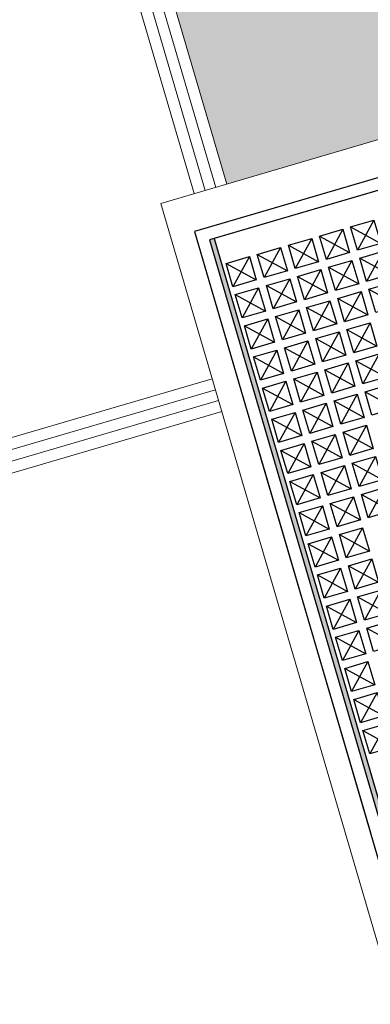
# Model space of a CAD drawing. Header units: metres. Extents: x 228628 to 230733, y 593242 to 595543.
# Tile 18 of 71: x 229985.385 to 229985.529, y 594176.069 to 594176.475. Entities that reach past the tile are written whole.
import ezdxf

# ---------------------------------------------------------------- set-up
doc = ezdxf.new("R2010")
doc.units = ezdxf.units.M
doc.layers.add('putdeksel', color=7, linetype='Continuous', true_color=0x504847)
doc.layers.add('PVC', color=7, linetype='Continuous', true_color=0x474647)

# ---------------------------------------------------------------- blocks, each defined once
blk = doc.blocks.new('_BLOCK_LEICON_GX-18_MIDDENELEMENT_KOLKSPARING_300x60')
at = {"lineweight": 5}
h = blk.add_hatch(dxfattribs=at)
h.set_pattern_fill('DOTS', color=256, scale=10, style=0)
h.set_pattern_definition([(0, (-55166.677, -44255.552), (7.9375, 15.875), [0, -15.875])])
h.paths.add_polyline_path([(-907, 421.7), (-1117.75, 421.7), (-1117.75, 170.7), (-907, 170.7)])
h.paths.add_polyline_path([(-307, 170.7), (-307, 421.7), (-593, 421.7), (-593, 170.7)])
h.paths.add_polyline_path([(293, 170.7), (293, 421.7), (7, 421.7), (7, 170.7)])
h.paths.add_polyline_path([(893, 170.7), (893, 421.7), (607, 421.7), (607, 170.7)])
h.paths.add_polyline_path([(1207, 170.7), (1493, 170.7), (1493, 421.7), (1207, 421.7)])
for p, q in [((-1202.25, 726.45), (-1202.25, 450)), ((-1197.75, 726.45), (-1197.75, 450)), ((-1207, 721.7), (-1207, 450)), ((-1193, 721.7), (-1193, 450)), ((-1117.75, 450), (-1497.75, 450)), ((-1117.75, 0), (-1117.75, 450)), ((-907, 435.7), (-1117.75, 435.7)), ((-902.25, 430.95), (-1117.75, 430.95)), ((-902.25, 426.45), (-1117.75, 426.45)), ((-907, 421.7), (-1117.75, 421.7))]:
    blk.add_line(p, q, dxfattribs=at)
blk = doc.blocks.new('_BLOCK_LEICON_PERRONKOLK')
at = {"layer": 'putdeksel'}
h = blk.add_hatch(color=256, dxfattribs=at)
h.dxf.hatch_style = 1
h.paths.add_polyline_path([(169.99, -7), (169.99, -5), (-170.01, -5), (-170.01, -7)])
for points in [[(-175.01, 0), (-175.01, -440), (174.99, -440), (174.99, 0), (-175.01, 0)], [(82.44, 0), (-82.44, 0)], [(-170.01, -7), (-170.01, -307), (169.99, -307), (169.99, -7), (-170.01, -7)], [(-41.79, -18.86), (-51.79, -8.86)], [(-41.79, -8.86), (-51.79, -18.86)], [(-28.42, -18.86), (-38.42, -8.86)], [(-28.42, -8.86), (-38.42, -18.86)], [(-15.06, -18.86), (-25.06, -8.86)], [(-15.06, -8.86), (-25.06, -18.86)], [(-1.7, -18.86), (-11.7, -8.86)], [(-1.7, -8.86), (-11.7, -18.86)], [(11.67, -18.86), (1.67, -8.86)], [(11.67, -8.86), (1.67, -18.86)], [(25.03, -18.86), (15.03, -8.86)], [(25.03, -8.86), (15.03, -18.86)], [(38.4, -18.86), (28.4, -8.86)], [(38.4, -8.86), (28.4, -18.86)], [(51.76, -18.86), (41.76, -8.86)], [(51.76, -8.86), (41.76, -18.86)], [(65.13, -18.86), (55.13, -8.86)], [(65.13, -8.86), (55.13, -18.86)], [(78.49, -18.86), (68.49, -8.86)], [(78.49, -8.86), (68.49, -18.86)], [(91.86, -18.86), (81.86, -8.86)], [(91.86, -8.86), (81.86, -18.86)], [(105.22, -18.86), (95.22, -8.86)], [(105.22, -8.86), (95.22, -18.86)], [(118.58, -18.86), (108.58, -8.86)], [(118.58, -8.86), (108.58, -18.86)], [(131.95, -18.86), (121.95, -8.86)], [(131.95, -8.86), (121.95, -18.86)], [(145.31, -18.86), (135.31, -8.86)], [(145.31, -8.86), (135.31, -18.86)], [(158.68, -18.86), (148.68, -8.86)], [(158.68, -8.86), (148.68, -18.86)], [(-1.7, -22.22), (-11.7, -32.22)], [(11.67, -32.22), (1.67, -22.22)], [(11.67, -22.22), (1.67, -32.22)], [(25.03, -32.22), (15.03, -22.22)], [(25.03, -22.22), (15.03, -32.22)], [(38.4, -32.22), (28.4, -22.22)], [(38.4, -22.22), (28.4, -32.22)], [(51.76, -32.22), (41.76, -22.22)], [(51.76, -22.22), (41.76, -32.22)], [(65.13, -32.22), (55.13, -22.22)], [(65.13, -22.22), (55.13, -32.22)], [(78.49, -32.22), (68.49, -22.22)], [(78.49, -22.22), (68.49, -32.22)], [(91.86, -32.22), (81.86, -22.22)], [(91.86, -22.22), (81.86, -32.22)], [(105.22, -32.22), (95.22, -22.22)], [(105.22, -22.22), (95.22, -32.22)], [(118.58, -32.22), (108.58, -22.22)], [(118.58, -22.22), (108.58, -32.22)], [(131.95, -32.22), (121.95, -22.22)], [(131.95, -22.22), (121.95, -32.22)], [(145.31, -32.22), (135.31, -22.22)], [(145.31, -22.22), (135.31, -32.22)], [(158.68, -32.22), (148.68, -22.22)], [(158.68, -22.22), (148.68, -32.22)], [(51.76, -45.59), (41.76, -35.59)], [(51.76, -35.59), (41.76, -45.59)], [(65.13, -45.59), (55.13, -35.59)], [(65.13, -35.59), (55.13, -45.59)], [(78.49, -45.59), (68.49, -35.59)], [(78.49, -35.59), (68.49, -45.59)], [(91.86, -45.59), (81.86, -35.59)], [(91.86, -35.59), (81.86, -45.59)], [(105.22, -45.59), (95.22, -35.59)], [(105.22, -35.59), (95.22, -45.59)], [(118.58, -45.59), (108.58, -35.59)], [(118.58, -35.59), (108.58, -45.59)], [(131.95, -45.59), (121.95, -35.59)], [(131.95, -35.59), (121.95, -45.59)], [(145.31, -45.59), (135.31, -35.59)], [(145.31, -35.59), (135.31, -45.59)], [(158.68, -45.59), (148.68, -35.59)], [(158.68, -35.59), (148.68, -45.59)], [(91.86, -48.95), (81.86, -58.95)], [(105.22, -58.95), (95.22, -48.95)], [(105.22, -48.95), (95.22, -58.95)], [(118.58, -58.95), (108.58, -48.95)], [(118.58, -48.95), (108.58, -58.95)], [(131.95, -58.95), (121.95, -48.95)], [(131.95, -48.95), (121.95, -58.95)], [(145.31, -58.95), (135.31, -48.95)], [(145.31, -48.95), (135.31, -58.95)], [(158.68, -58.95), (148.68, -48.95)], [(158.68, -48.95), (148.68, -58.95)], [(131.95, -62.32), (121.95, -72.32)], [(145.31, -72.32), (135.31, -62.32)], [(145.31, -62.32), (135.31, -72.32)], [(158.68, -72.32), (148.68, -62.32)], [(158.68, -62.32), (148.68, -72.32)]]:
    blk.add_lwpolyline(points)
for points in [[(-170.01, -5), (-170.01, -435), (169.99, -435), (169.99, -5)], [(-41.79, -8.86), (-41.79, -18.86), (-51.79, -18.86), (-51.79, -8.86)], [(-28.42, -8.86), (-28.42, -18.86), (-38.42, -18.86), (-38.42, -8.86)], [(-15.06, -8.86), (-15.06, -18.86), (-25.06, -18.86), (-25.06, -8.86)], [(-1.7, -8.86), (-1.7, -18.86), (-11.7, -18.86), (-11.7, -8.86)], [(11.67, -8.86), (11.67, -18.86), (1.67, -18.86), (1.67, -8.86)], [(25.03, -8.86), (25.03, -18.86), (15.03, -18.86), (15.03, -8.86)], [(38.4, -8.86), (38.4, -18.86), (28.4, -18.86), (28.4, -8.86)], [(51.76, -8.86), (51.76, -18.86), (41.76, -18.86), (41.76, -8.86)], [(65.13, -8.86), (65.13, -18.86), (55.13, -18.86), (55.13, -8.86)], [(78.49, -8.86), (78.49, -18.86), (68.49, -18.86), (68.49, -8.86)], [(91.86, -8.86), (91.86, -18.86), (81.86, -18.86), (81.86, -8.86)], [(105.22, -8.86), (105.22, -18.86), (95.22, -18.86), (95.22, -8.86)], [(118.58, -8.86), (118.58, -18.86), (108.58, -18.86), (108.58, -8.86)], [(131.95, -8.86), (131.95, -18.86), (121.95, -18.86), (121.95, -8.86)], [(145.31, -8.86), (145.31, -18.86), (135.31, -18.86), (135.31, -8.86)], [(158.68, -8.86), (158.68, -18.86), (148.68, -18.86), (148.68, -8.86)], [(-1.7, -22.22), (-1.7, -32.22), (-11.7, -32.22), (-11.7, -22.22)], [(11.67, -22.22), (11.67, -32.22), (1.67, -32.22), (1.67, -22.22)], [(25.03, -22.22), (25.03, -32.22), (15.03, -32.22), (15.03, -22.22)], [(38.4, -22.22), (38.4, -32.22), (28.4, -32.22), (28.4, -22.22)], [(51.76, -22.22), (51.76, -32.22), (41.76, -32.22), (41.76, -22.22)], [(65.13, -22.22), (65.13, -32.22), (55.13, -32.22), (55.13, -22.22)], [(78.49, -22.22), (78.49, -32.22), (68.49, -32.22), (68.49, -22.22)], [(91.86, -22.22), (91.86, -32.22), (81.86, -32.22), (81.86, -22.22)], [(105.22, -22.22), (105.22, -32.22), (95.22, -32.22), (95.22, -22.22)], [(118.58, -22.22), (118.58, -32.22), (108.58, -32.22), (108.58, -22.22)], [(131.95, -22.22), (131.95, -32.22), (121.95, -32.22), (121.95, -22.22)], [(145.31, -22.22), (145.31, -32.22), (135.31, -32.22), (135.31, -22.22)], [(158.68, -22.22), (158.68, -32.22), (148.68, -32.22), (148.68, -22.22)], [(51.76, -35.59), (51.76, -45.59), (41.76, -45.59), (41.76, -35.59)], [(65.13, -35.59), (65.13, -45.59), (55.13, -45.59), (55.13, -35.59)], [(78.49, -35.59), (78.49, -45.59), (68.49, -45.59), (68.49, -35.59)], [(91.86, -35.59), (91.86, -45.59), (81.86, -45.59), (81.86, -35.59)], [(105.22, -35.59), (105.22, -45.59), (95.22, -45.59), (95.22, -35.59)], [(118.58, -35.59), (118.58, -45.59), (108.58, -45.59), (108.58, -35.59)], [(131.95, -35.59), (131.95, -45.59), (121.95, -45.59), (121.95, -35.59)], [(145.31, -35.59), (145.31, -45.59), (135.31, -45.59), (135.31, -35.59)], [(158.68, -35.59), (158.68, -45.59), (148.68, -45.59), (148.68, -35.59)], [(91.86, -48.95), (91.86, -58.95), (81.86, -58.95), (81.86, -48.95)], [(105.22, -48.95), (105.22, -58.95), (95.22, -58.95), (95.22, -48.95)], [(118.58, -48.95), (118.58, -58.95), (108.58, -58.95), (108.58, -48.95)], [(131.95, -48.95), (131.95, -58.95), (121.95, -58.95), (121.95, -48.95)], [(145.31, -48.95), (145.31, -58.95), (135.31, -58.95), (135.31, -48.95)], [(158.68, -48.95), (158.68, -58.95), (148.68, -58.95), (148.68, -48.95)], [(131.95, -62.32), (131.95, -72.32), (121.95, -72.32), (121.95, -62.32)], [(145.31, -62.32), (145.31, -72.32), (135.31, -72.32), (135.31, -62.32)], [(158.68, -62.32), (158.68, -72.32), (148.68, -72.32), (148.68, -62.32)]]:
    blk.add_lwpolyline(points, close=True)

msp = doc.modelspace()

# ---------------------------------------------------------------- block references
at = {"lineweight": 5, "xscale": 0.000999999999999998, "yscale": 0.000999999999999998, "zscale": 0.000999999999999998, "rotation": 106.3310162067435}
msp.add_blockref('_BLOCK_LEICON_GX-18_MIDDENELEMENT_KOLKSPARING_300x60', (229985.56029, 594177.59841), dxfattribs=at)
at = {"layer": 'PVC', "xscale": 0.001, "yscale": 0.001, "zscale": 0.001, "rotation": 106.3310162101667}
msp.add_blockref('_BLOCK_LEICON_PERRONKOLK', (229985.50576, 594176.21973), dxfattribs=at)

doc.saveas('drawing.dxf')
